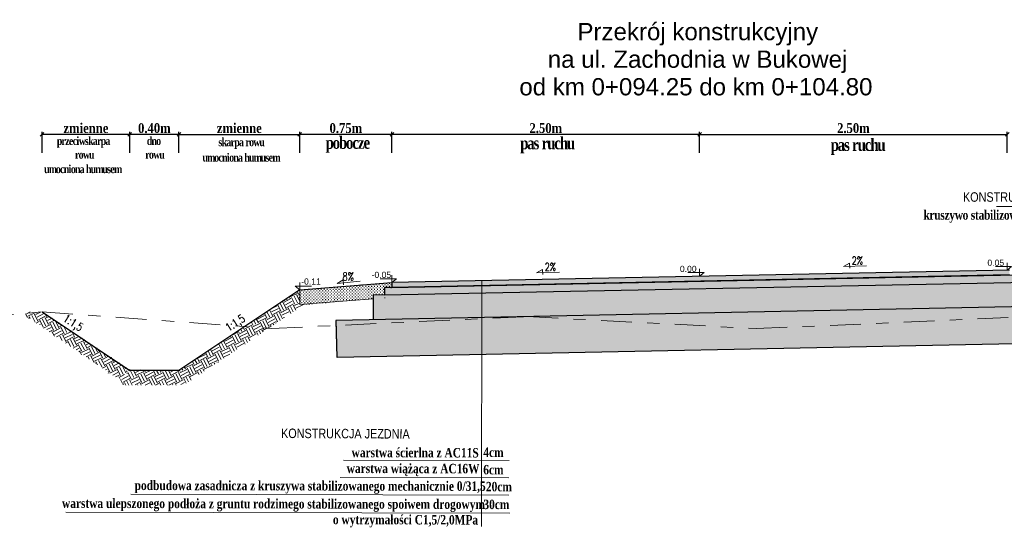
# Model space of a CAD drawing. Header units: metres. Extents: x 7443217.8 to 7443294, y 5637144.8 to 5637207.3.
# Tile 15 of 23: x 7443248.7 to 7443256.7, y 5637196.9 to 5637201. Entities that reach past the tile are written whole.
import ezdxf
from ezdxf.enums import TextEntityAlignment as Align

# ---------------------------------------------------------------- set-up
doc = ezdxf.new("R2010")
doc.units = ezdxf.units.M
for name, pattern in [('AUSGEZOGEN', [0]), ('CIĄGŁA', [0]), ('DASHDOT2', [0.5, 0.25, -0.125, 0, -0.125])]:
    doc.linetypes.add(name, pattern=pattern)
doc.layers.get('Defpoints').update_dxf_attribs({"true_color": 0x999999})
for name, color, linetype, lineweight in [('+wymiar', 7, 'Continuous', 9), ('cienko', 7, 'CIĄGŁA', 30), ('F00000', 7, 'AUSGEZOGEN', 13), ('Wymiary', 7, 'Continuous', 15)]:
    doc.layers.add(name, color=color, linetype=linetype, lineweight=lineweight)
for name, color, linetype in [('3_p', 7, 'Continuous'), ('__pp22', 7, 'Continuous'), ('K_wymiar', 7, 'Continuous')]:
    doc.layers.add(name, color=color, linetype=linetype)
doc.styles.add('romans1', font='timesbd.ttf', dxfattribs={"width": 0.85})
doc.styles.add('style1', font='romans.shx', dxfattribs={"width": 0.75, "height": 7})
doc.styles.add('style4', font='arial.ttf', dxfattribs={"height": 21})
doc.dimstyles.new('magda 25', dxfattribs={"dimtxt": 0.08, "dimasz": 0.03, "dimexe": 0.02, "dimexo": 0, "dimgap": 0.01, "dimtad": 1, "dimzin": 0, "dimdsep": 46, "dimtxsty": 'romans1', "dimblk": 'OBLIQUE', "dimcen": 0.09, "dimazin": 0, "dimtfac": 1, "dimtmove": 0, "dimatfit": 2, "dimldrblk": 'OBLIQUE', "dimfxl": 0.15, "dimfxlon": 1, "dimtolj": 1, "dimtzin": 0, "dimarcsym": 0})

# ---------------------------------------------------------------- blocks, each defined once
blk = doc.blocks.new('_Oblique')
at = {"color": 0, "linetype": 'ByBlock', "lineweight": -2}
blk.add_line((-0.5, -0.5), (0.5, 0.5), dxfattribs=at)
blk = doc.blocks.new('*D942')
at = {"layer": '+wymiar', "color": 0, "lineweight": -2, "transparency": 16777216}
for p, q in [((7443251.76691024, 5637199.901220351), (7443251.76691024, 5637200.071220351)), ((7443254.26691024, 5637200.051220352), (7443251.76691024, 5637200.051220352)), ((7443254.26691024, 5637199.901220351), (7443254.26691024, 5637200.071220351))]:
    blk.add_line(p, q, dxfattribs=at)
at = {"layer": 'Defpoints', "color": 0, "lineweight": 13, "transparency": 16777216}
for p in [(7443251.76691024, 5637200.051220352), (7443251.76691024, 5637199.269760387), (7443254.26691024, 5637199.269760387)]:
    blk.add_point(p, dxfattribs=at)
at = {"layer": '+wymiar', "color": 0, "lineweight": -2, "transparency": 16777216, "xscale": 0.03, "yscale": 0.03, "zscale": 0.03, "rotation": 180}
blk.add_blockref('_Oblique', (7443251.76691024, 5637200.051220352), dxfattribs=at)
at = {"layer": '+wymiar', "color": 0, "lineweight": -2, "transparency": 16777216, "xscale": 0.03, "yscale": 0.03, "zscale": 0.03}
blk.add_blockref('_Oblique', (7443254.26691024, 5637200.051220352), dxfattribs=at)
at = {"layer": '+wymiar', "color": 0, "transparency": 16777216, "insert": (7443253.01691024, 5637200.1020296), "char_height": 0.08, "attachment_point": 5, "style": 'romans1'}
blk.add_mtext('\\A1;2.50m', dxfattribs=at)
blk = doc.blocks.new('*D943')
at = {"layer": '+wymiar', "color": 0, "lineweight": -2, "transparency": 16777216}
for p, q in [((7443251.01691024, 5637199.901220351), (7443251.01691024, 5637200.071220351)), ((7443251.76691024, 5637200.051220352), (7443251.01691024, 5637200.051220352)), ((7443251.76691024, 5637199.901220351), (7443251.76691024, 5637200.071220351))]:
    blk.add_line(p, q, dxfattribs=at)
at = {"layer": 'Defpoints', "color": 0, "lineweight": 13, "transparency": 16777216}
for p in [(7443251.01691024, 5637200.051220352), (7443251.01691024, 5637199.269760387), (7443251.76691024, 5637199.269760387)]:
    blk.add_point(p, dxfattribs=at)
at = {"layer": '+wymiar', "color": 0, "lineweight": -2, "transparency": 16777216, "xscale": 0.03, "yscale": 0.03, "zscale": 0.03, "rotation": 180}
blk.add_blockref('_Oblique', (7443251.01691024, 5637200.051220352), dxfattribs=at)
at = {"layer": '+wymiar', "color": 0, "lineweight": -2, "transparency": 16777216, "xscale": 0.03, "yscale": 0.03, "zscale": 0.03}
blk.add_blockref('_Oblique', (7443251.76691024, 5637200.051220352), dxfattribs=at)
at = {"layer": '+wymiar', "color": 0, "transparency": 16777216, "insert": (7443251.39191024, 5637200.1020296), "char_height": 0.08, "attachment_point": 5, "style": 'romans1'}
blk.add_mtext('\\A1;0.75m', dxfattribs=at)
blk = doc.blocks.new('*D944')
at = {"layer": '+wymiar', "color": 0, "lineweight": -2, "transparency": 16777216}
for p, q in [((7443254.26691024, 5637199.901220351), (7443254.26691024, 5637200.071220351)), ((7443254.26691024, 5637200.051220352), (7443256.76691024, 5637200.051220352)), ((7443256.76691024, 5637199.901220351), (7443256.76691024, 5637200.071220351))]:
    blk.add_line(p, q, dxfattribs=at)
at = {"layer": 'Defpoints', "color": 0, "lineweight": 13, "transparency": 16777216}
for p in [(7443256.76691024, 5637200.051220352), (7443254.26691024, 5637199.269760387), (7443256.76691024, 5637199.269760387)]:
    blk.add_point(p, dxfattribs=at)
at = {"layer": '+wymiar', "color": 0, "lineweight": -2, "transparency": 16777216, "xscale": 0.03, "yscale": 0.03, "zscale": 0.03, "rotation": 180}
blk.add_blockref('_Oblique', (7443254.26691024, 5637200.051220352), dxfattribs=at)
at = {"layer": '+wymiar', "color": 0, "lineweight": -2, "transparency": 16777216, "xscale": 0.03, "yscale": 0.03, "zscale": 0.03}
blk.add_blockref('_Oblique', (7443256.76691024, 5637200.051220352), dxfattribs=at)
at = {"layer": '+wymiar', "color": 0, "transparency": 16777216, "insert": (7443255.51691024, 5637200.1020296), "char_height": 0.08, "attachment_point": 5, "style": 'romans1'}
blk.add_mtext('\\A1;2.50m', dxfattribs=at)
blk = doc.blocks.new('*D948')
at = {"layer": '+wymiar', "color": 0, "lineweight": -2, "transparency": 16777216}
for p, q in [((7443249.635591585, 5637199.90122035), (7443249.635591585, 5637200.07122035)), ((7443250.035591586, 5637200.05122035), (7443249.635591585, 5637200.05122035)), ((7443250.035591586, 5637199.90122035), (7443250.035591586, 5637200.07122035))]:
    blk.add_line(p, q, dxfattribs=at)
at = {"layer": 'Defpoints', "color": 0, "lineweight": 13, "transparency": 16777216}
for p in [(7443249.635591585, 5637200.05122035), (7443249.635591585, 5637198.134999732), (7443250.035591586, 5637198.134999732)]:
    blk.add_point(p, dxfattribs=at)
at = {"layer": '+wymiar', "color": 0, "lineweight": -2, "transparency": 16777216, "xscale": 0.03, "yscale": 0.03, "zscale": 0.03, "rotation": 180}
blk.add_blockref('_Oblique', (7443249.635591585, 5637200.05122035), dxfattribs=at)
at = {"layer": '+wymiar', "color": 0, "lineweight": -2, "transparency": 16777216, "xscale": 0.03, "yscale": 0.03, "zscale": 0.03}
blk.add_blockref('_Oblique', (7443250.035591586, 5637200.05122035), dxfattribs=at)
at = {"layer": '+wymiar', "color": 0, "transparency": 16777216, "insert": (7443249.835591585, 5637200.102029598), "char_height": 0.08, "attachment_point": 5, "style": 'romans1'}
blk.add_mtext('\\A1;0.40m', dxfattribs=at)
blk = doc.blocks.new('*D945')
at = {"layer": '+wymiar', "color": 0, "lineweight": -2, "transparency": 16777216}
for p, q in [((7443248.923087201, 5637199.90122035), (7443248.923087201, 5637200.07122035)), ((7443249.635591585, 5637200.05122035), (7443248.923087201, 5637200.05122035)), ((7443249.635591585, 5637199.90122035), (7443249.635591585, 5637200.07122035))]:
    blk.add_line(p, q, dxfattribs=at)
at = {"layer": 'Defpoints', "color": 0, "lineweight": 13, "transparency": 16777216}
for p in [(7443248.923087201, 5637200.05122035), (7443248.923087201, 5637198.610002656), (7443249.635591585, 5637198.144629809)]:
    blk.add_point(p, dxfattribs=at)
at = {"layer": '+wymiar', "color": 0, "lineweight": -2, "transparency": 16777216, "xscale": 0.03, "yscale": 0.03, "zscale": 0.03, "rotation": 180}
blk.add_blockref('_Oblique', (7443248.923087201, 5637200.05122035), dxfattribs=at)
at = {"layer": '+wymiar', "color": 0, "lineweight": -2, "transparency": 16777216, "xscale": 0.03, "yscale": 0.03, "zscale": 0.03}
blk.add_blockref('_Oblique', (7443249.635591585, 5637200.05122035), dxfattribs=at)
at = {"layer": '+wymiar', "color": 0, "transparency": 16777216, "insert": (7443249.279339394, 5637200.102145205), "char_height": 0.08, "attachment_point": 5, "style": 'romans1'}
blk.add_mtext('\\A1;zmienne', dxfattribs=at)
blk = doc.blocks.new('*D946')
at = {"layer": '+wymiar', "color": 0, "lineweight": -2, "transparency": 16777216}
for p, q in [((7443250.035591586, 5637199.90122035), (7443250.035591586, 5637200.07122035)), ((7443250.035591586, 5637200.05122035), (7443251.017006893, 5637200.05122035)), ((7443251.017006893, 5637199.90122035), (7443251.017006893, 5637200.07122035))]:
    blk.add_line(p, q, dxfattribs=at)
at = {"layer": 'Defpoints', "color": 0, "lineweight": 13, "transparency": 16777216}
for p in [(7443251.017006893, 5637200.05122035), (7443251.017006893, 5637198.789276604), (7443250.035591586, 5637198.144629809)]:
    blk.add_point(p, dxfattribs=at)
at = {"layer": '+wymiar', "color": 0, "lineweight": -2, "transparency": 16777216, "xscale": 0.03, "yscale": 0.03, "zscale": 0.03, "rotation": 180}
blk.add_blockref('_Oblique', (7443250.035591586, 5637200.05122035), dxfattribs=at)
at = {"layer": '+wymiar', "color": 0, "lineweight": -2, "transparency": 16777216, "xscale": 0.03, "yscale": 0.03, "zscale": 0.03}
blk.add_blockref('_Oblique', (7443251.017006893, 5637200.05122035), dxfattribs=at)
at = {"layer": '+wymiar', "color": 0, "transparency": 16777216, "insert": (7443250.526299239, 5637200.102145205), "char_height": 0.08, "attachment_point": 5, "style": 'romans1'}
blk.add_mtext('\\A1;zmienne', dxfattribs=at)

msp = doc.modelspace()

# ---------------------------------------------------------------- hatches: boundary and pattern name
at = {"layer": '__pp22'}
h = msp.add_hatch(color=8, dxfattribs=at)
h.dxf.hatch_style = 1
h.paths.add_polyline_path([(7443251.706505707, 5637198.747986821), (7443251.706487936, 5637198.808027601), (7443256.845018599, 5637198.91080926), (7443256.84500084, 5637198.850810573)])
at = {"layer": '__pp22', "true_color": 0xc7c8ca}
h = msp.add_hatch(color=9, dxfattribs=at)
h.dxf.hatch_style = 1
h.paths.add_polyline_path([(7443251.766384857, 5637198.819947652), (7443251.766487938, 5637198.849235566), (7443256.785017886, 5637198.9496062), (7443256.78581743, 5637198.909625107), (7443251.767087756, 5637198.80923956), (7443251.767087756, 5637198.819244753)])
at = {"layer": 'cienko', "lineweight": 9}
h = msp.add_hatch(dxfattribs=at)
h.set_pattern_fill('EARTH', color=9, scale=0.01, angle=26.99999999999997)
h.set_pattern_definition([(26.99999999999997, (0.5893619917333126, 6.69878588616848), (0.02775051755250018, 0.08540731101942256), [0.0635, -0.0635]), (26.99999999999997, (0.5785513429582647, 6.720002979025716), (0.02775051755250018, 0.08540731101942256), [0.0635, -0.0635]), (26.99999999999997, (0.5677406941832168, 6.741220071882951), (0.02775051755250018, 0.08540731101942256), [0.0635, -0.0635]), (116.9999999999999, (0.5712095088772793, 6.751895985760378), (-0.08540731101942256, 0.02775051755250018), [0.0635, -0.0635]), (116.9999999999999, (0.5924266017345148, 6.762706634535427), (-0.08540731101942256, 0.02775051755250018), [0.0635, -0.0635]), (116.9999999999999, (0.6136436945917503, 6.773517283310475), (-0.08540731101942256, 0.02775051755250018), [0.0635, -0.0635])])
h.paths.add_polyline_path([(7443251.017006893, 5637198.789276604), (7443251.017006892, 5637198.668893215), (7443251.057640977, 5637198.672143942), (7443250.760978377, 5637198.474368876), (7443250.530913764, 5637198.465214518)])
h.paths.add_polyline_path([(7443250.530913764, 5637198.465214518), (7443250.760978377, 5637198.474368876), (7443250.071924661, 5637198.014999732), (7443249.585917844, 5637198.014999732), (7443249.550777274, 5637198.050108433), (7443249.635591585, 5637198.134999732), (7443250.035591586, 5637198.134999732)])
h = msp.add_hatch(dxfattribs=at)
h.set_pattern_fill('EARTH', color=9, scale=0.01, angle=26.99999999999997)
h.set_pattern_definition([(26.99999999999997, (-0.5688583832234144, 13.02346405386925), (0.02775051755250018, 0.08540731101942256), [0.0635, -0.0635]), (26.99999999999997, (-0.5796690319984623, 13.04468114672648), (0.02775051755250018, 0.08540731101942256), [0.0635, -0.0635]), (26.99999999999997, (-0.5904796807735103, 13.06589823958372), (0.02775051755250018, 0.08540731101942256), [0.0635, -0.0635]), (116.9999999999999, (-0.5870108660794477, 13.07657415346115), (-0.08540731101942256, 0.02775051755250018), [0.0635, -0.0635]), (116.9999999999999, (-0.5657937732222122, 13.08738480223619), (-0.08540731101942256, 0.02775051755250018), [0.0635, -0.0635]), (116.9999999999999, (-0.5445766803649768, 13.09819545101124), (-0.08540731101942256, 0.02775051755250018), [0.0635, -0.0635])])
h.paths.add_polyline_path([(7443248.764797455, 5637198.595140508), (7443248.923087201, 5637198.610002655), (7443249.631146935, 5637198.137962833), (7443249.550777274, 5637198.059738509)])
at = {"layer": 'F00000'}
h = msp.add_hatch(dxfattribs=at)
h.set_pattern_fill('CROSS', color=8, scale=0.0019, angle=90)
h.set_pattern_definition([(90, (9510.895071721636, -8176.308238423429), (-0.012065, 0.012065), [0.0060325, -0.0180975]), (180, (9510.898087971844, -8176.305222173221), (-0.012065, -0.012065), [0.0060325, -0.0180975])])
h.paths.add_polyline_path([(7443251.766487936, 5637198.849235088), (7443251.766347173, 5637198.809240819), (7443251.706487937, 5637198.808027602), (7443251.706505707, 5637198.747986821), (7443251.613973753, 5637198.746197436), (7443251.613973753, 5637198.716650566), (7443251.017006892, 5637198.668893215), (7443251.017006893, 5637198.789276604)])
h = msp.add_hatch(dxfattribs=at)
h.set_pattern_fill('CROSS', color=8, scale=0.0019, angle=90)
h.set_pattern_definition([(90, (9510.895168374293, -8176.262684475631), (-0.012065, 0.012065), [0.0060325, -0.0180975]), (180, (9510.8981846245, -8176.259668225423), (-0.012065, -0.012065), [0.0060325, -0.0180975])])
h.paths.add_polyline_path([(7443251.613973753, 5637198.544977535), (7443251.613973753, 5637198.746197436), (7443256.934982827, 5637198.852611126), (7443256.934997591, 5637198.653737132), (7443256.766945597, 5637198.64920864), (7443251.767874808, 5637198.549176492)])
h = msp.add_hatch(dxfattribs=at)
h.set_pattern_fill('ANSI33', color=8, scale=0.0081, angle=90)
h.set_pattern_definition([(135, (9510.895168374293, -8176.262684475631), (-0.03637003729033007, -0.03637003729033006), []), (135, (9510.895168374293, -8176.226314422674), (-0.03637003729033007, -0.03637003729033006), [0.0257175, -0.01285875])])
h.paths.add_polyline_path([(7443256.766945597, 5637198.64920864), (7443257.23493631, 5637198.659800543), (7443257.23493631, 5637198.358560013), (7443257.127193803, 5637198.356380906), (7443257.016945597, 5637198.354151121), (7443251.320097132, 5637198.23893159), (7443251.314035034, 5637198.540106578), (7443251.767874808, 5637198.549176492)])

# ---------------------------------------------------------------- linework, layer by layer
at = {"layer": '+wymiar', "flags": 128}
for points in [[(7443255.622989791, 5637198.985229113), (7443255.435300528, 5637198.979701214), (7443255.486223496, 5637199.006743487), (7443255.487184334, 5637198.964399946)], [(7443256.785017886, 5637198.9496062), (7443251.766487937, 5637198.8492356)], [(7443253.127801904, 5637198.933907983), (7443252.940112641, 5637198.928380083), (7443252.991035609, 5637198.955422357), (7443252.991996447, 5637198.913078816)], [(7443251.508030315, 5637198.859213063), (7443251.321183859, 5637198.840606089), (7443251.370096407, 5637198.871134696), (7443251.374008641, 5637198.828961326)]]:
    msp.add_lwpolyline(points, dxfattribs=at)
at = {"layer": '3_p', "color": 92, "linetype": 'DASHDOT2', "lineweight": 9}
msp.add_lwpolyline([(7443243.497223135, 5637198.363437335), (7443247.844396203, 5637198.508722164), (7443248.923087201, 5637198.610002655), (7443250.788674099, 5637198.4754709), (7443252.866417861, 5637198.571488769), (7443254.727545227, 5637198.474703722), (7443258.856247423, 5637198.653751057), (7443263.823532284, 5637199.145021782)], dxfattribs=at)
at = {"layer": 'cienko', "lineweight": 5}
for points in [[(7443256.766757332, 5637198.949240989), (7443256.766757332, 5637199.009240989), (7443256.766757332, 5637198.979240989), (7443256.802757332, 5637198.979240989), (7443256.766757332, 5637198.949240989), (7443256.766757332, 5637198.979240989), (7443256.670757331, 5637198.979240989)], [(7443251.766487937, 5637198.849235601), (7443251.766487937, 5637198.9092356), (7443251.766487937, 5637198.879235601), (7443251.802487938, 5637198.879235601), (7443251.766487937, 5637198.849235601), (7443251.766487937, 5637198.879235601), (7443251.670487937, 5637198.879235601)], [(7443254.26691024, 5637198.89924401), (7443254.26691024, 5637198.95924401), (7443254.26691024, 5637198.929244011), (7443254.30291024, 5637198.929244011), (7443254.26691024, 5637198.89924401), (7443254.26691024, 5637198.929244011), (7443254.170910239, 5637198.929244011)], [(7443251.01700689, 5637198.789276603), (7443251.017006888, 5637198.849276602), (7443251.017006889, 5637198.819276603), (7443250.981006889, 5637198.819276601), (7443251.01700689, 5637198.789276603), (7443251.017006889, 5637198.819276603), (7443251.11300689, 5637198.819276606)], [(7443251.01700689, 5637198.789276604), (7443251.017006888, 5637198.849276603), (7443251.017006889, 5637198.819276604), (7443250.981006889, 5637198.819276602), (7443251.01700689, 5637198.789276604), (7443251.017006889, 5637198.819276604), (7443251.11300689, 5637198.819276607)]]:
    msp.add_lwpolyline(points, dxfattribs=at)
at = {"layer": 'cienko', "flags": 128}
for points in [[(7443251.766347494, 5637198.809224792), (7443256.845018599, 5637198.91080926), (7443256.84500084, 5637198.850810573)], [(7443256.785017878, 5637198.949606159), (7443251.766487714, 5637198.84924677)], [(7443256.785017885, 5637198.949606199), (7443251.766487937, 5637198.849235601)], [(7443256.78581743, 5637198.909625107), (7443251.767087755, 5637198.809239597)], [(7443251.01700689, 5637198.789276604), (7443251.766487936, 5637198.849235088)], [(7443251.703973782, 5637198.747937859), (7443256.934982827, 5637198.852611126), (7443256.934997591, 5637198.653737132), (7443251.314035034, 5637198.540106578)], [(7443251.766487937, 5637198.8492356), (7443251.766347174, 5637198.809240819), (7443251.706487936, 5637198.808027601), (7443251.706505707, 5637198.747986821), (7443251.613973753, 5637198.746197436), (7443251.613973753, 5637198.544977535)], [(7443251.01700689, 5637198.789276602), (7443250.035591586, 5637198.134999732)], [(7443257.23493631, 5637198.659800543), (7443257.23493631, 5637198.358560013), (7443251.320097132, 5637198.23893159), (7443251.314035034, 5637198.540106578)], [(7443248.923087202, 5637198.610002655), (7443249.635591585, 5637198.134999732)], [(7443250.035591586, 5637198.134999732), (7443249.635591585, 5637198.134999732), (7443249.635591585, 5637198.134999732)]]:
    msp.add_lwpolyline(points, dxfattribs=at)
at = {"layer": 'F00000', "flags": 128}
for points in [[(7443251.766487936, 5637198.849235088), (7443251.01700689, 5637198.789276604)], [(7443251.613973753, 5637198.716650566), (7443251.017006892, 5637198.668893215)], [(7443251.710654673, 5637198.72438504), (7443251.706512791, 5637198.724053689)]]:
    msp.add_lwpolyline(points, dxfattribs=at)
at = {"layer": 'K_wymiar', "lineweight": 13, "flags": 128}
for points in [[(7443251.017006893, 5637198.789276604), (7443251.017006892, 5637198.668893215)], [(7443251.313973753, 5637198.546169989), (7443251.320097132, 5637198.240156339)]]:
    msp.add_lwpolyline(points, dxfattribs=at)
at = {"layer": 'Wymiary', "ltscale": 0.2}
for p, q in [((7443258.65127576, 5637199.465467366), (7443256.68098486, 5637199.465467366)), ((7443252.498040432, 5637198.86386665), (7443252.493030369, 5637196.867626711)), ((7443251.372576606, 5637197.40644828), (7443252.718119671, 5637197.403071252)), ((7443251.345142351, 5637197.26520454), (7443252.717765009, 5637197.261759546)), ((7443249.644733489, 5637197.129117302), (7443252.717410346, 5637197.120447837)), ((7443249.115055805, 5637196.984070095), (7443252.724074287, 5637196.975012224))]:
    msp.add_line(p, q, dxfattribs=at)

# ---------------------------------------------------------------- texts
at = {"lineweight": 5, "style": 'style4'}
for s, p in [('Przekrój konstrukcyjny', (7443254.252220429, 5637200.816685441)), ('na ul. Zachodnia w Bukowej', (7443254.250405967, 5637200.5926838)), ('od km 0+094.25 do km 0+104.80', (7443254.236940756, 5637200.368682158))]:
    msp.add_text(s, height=0.14, dxfattribs=at).set_placement(p, align=Align.CENTER)
at = {"lineweight": 15, "style": 'style1', "width": 0.75}
for s, p in [('2%%%', (7443255.594796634, 5637199.026094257)), ('2%%%', (7443253.099608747, 5637198.974773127)), ('8%%%', (7443251.456747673, 5637198.896591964))]:
    msp.add_text(s, height=0.065, dxfattribs=at).set_placement(p, align=Align.MIDDLE_RIGHT)
at = {"color": 7, "style": 'style4'}
for s, p in [('0.00', (7443254.106713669, 5637198.934257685)), ('0.05', (7443256.606015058, 5637198.984254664)), ('-0.05', (7443251.60093627, 5637198.88551897))]:
    msp.add_text(s, height=0.05, dxfattribs=at).set_placement(p)
msp.add_text('-0.11', height=0.05, rotation=1.778695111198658e-06, dxfattribs=at).set_placement((7443251.029010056, 5637198.831778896))
at = {"lineweight": 15, "style": 'style1', "width": 0.75}
for rotation, p in [(32.94851404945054, (7443250.561861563, 5637198.566071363)), (327.0514859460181, (7443249.247633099, 5637198.476427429))]:
    msp.add_text('1:1,5', height=0.065, rotation=rotation, dxfattribs=at).set_placement(p, align=Align.MIDDLE_RIGHT)
at = {"layer": 'Wymiary', "style": 'romans1', "width": 0.8}
for s, rotation, p in [('warstwa ścierlna z AC11S', 359.8561999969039, (7443251.438448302, 5637197.429809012)), ('4cm', 359.9999999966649, (7443252.509181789, 5637197.431388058)), ('warstwa wiążąca z AC16W', 359.8561999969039, (7443251.39862655, 5637197.301117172)), ('6cm', 359.9999999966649, (7443252.508604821, 5637197.290075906)), ('podbudowa zasadnicza z kruszywa stabilizowanego mechanicznie 0/31,5', 359.8561999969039, (7443249.675133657, 5637197.163043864)), ('                            20cm', 359.9999999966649, (7443251.880790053, 5637197.152363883)), ('warstwa ulepszonego podłoża z gruntu rodzimego stabilizowanego spoiwem drogowym', 359.8561999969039, (7443249.084445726, 5637197.017936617)), (' 30cm', 359.9999999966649, (7443252.48639298, 5637197.008065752)), ('o wytrzymałości C1,5/2,0MPa', 359.8561999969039, (7443251.286703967, 5637196.885571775))]:
    msp.add_text(s, height=0.07678125, rotation=rotation, dxfattribs=at).set_placement(p)
at = {"layer": 'Wymiary', "ltscale": 0.2, "attachment_point": 5, "style": 'romans1'}
for s, insert, char_height in [('\\A1;{\\W0.8;\\T0.85;przeciwskarpa\\P rowu}', (7443249.257457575, 5637199.943098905), 0.0666), ('\\A1;{\\W0.8;\\T0.85;dno\\P rowu}', (7443249.82895627, 5637199.943198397), 0.0666), ('\\A1;{\\W0.8;\\T0.85;skarpa rowu}', (7443250.541639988, 5637199.97842947), 0.0666), ('\\A1;{\\W0.8;\\T0.85;pobocze}', (7443251.404187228, 5637199.968351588), 0.1), ('\\A1;{\\W0.8;\\T0.85;pas ruchu}', (7443253.02704072, 5637199.964753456), 0.1), ('\\A1;{\\W0.8;\\T0.85;pas ruchu}', (7443255.550644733, 5637199.951387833), 0.1), ('\\A1;{\\W0.8;\\T0.85;umocniona humusem}', (7443250.539198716, 5637199.863861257), 0.0666), ('\\A1;{\\W0.8;\\T0.85;umocniona humusem}', (7443249.252417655, 5637199.769547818), 0.0666), ('\\A1;{\\fArial Narrow|b0|i0|c238|p34;\\W1;K\\fArial Narrow|b0|i0|c0|p34;ON\\fArial Narrow|b0|i0|c238|p34;STRUK\\fArial Narrow|b0|i0|c0|p34;C\\fArial Narrow|b0|i0|c238|p34;J\\fArial Narrow|b0|i0|c0|p34;A\\fArial Narrow|b0|i0|c238|p34; POBOCZA}', (7443256.961888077, 5637199.54250624), 0.07678125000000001), ('\\A1;{\\W0.8;\\T0.95;kruszywo stabilizowanego mechanicznie 0/31,5}', (7443256.965205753, 5637199.384710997), 0.07678125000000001)]:
    msp.add_mtext(s, dxfattribs=dict(at, insert=insert, char_height=char_height))
at = {"layer": 'Wymiary', "ltscale": 0.2, "insert": (7443251.388129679, 5637197.620854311), "char_height": 0.07678125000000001, "attachment_point": 5, "rotation": 359.7124044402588, "style": 'romans1'}
msp.add_mtext('\\A1;{\\fArial Narrow|b0|i0|c238|p34;\\W1;K\\fArial Narrow|b0|i0|c0|p34;ON\\fArial Narrow|b0|i0|c238|p34;STRUK\\fArial Narrow|b0|i0|c0|p34;C\\fArial Narrow|b0|i0|c238|p34;J\\fArial Narrow|b0|i0|c0|p34;A\\fArial Narrow|b0|i0|c238|p34; JEZDNIA}', dxfattribs=at)

# ---------------------------------------------------------------- dimensions: what is measured, and where the dimension line sits
at = {"layer": '+wymiar'}
dim = msp.add_linear_dim(base=(7443248.923087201, 5637200.05122035), p1=(7443249.635591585, 5637198.144629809), p2=(7443248.923087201, 5637198.610002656), angle=180, text='zmienne', dimstyle='magda 25', override={"dimpost": 'm'}, dxfattribs=at)
dim.commit()
dim.dimension.update_dxf_attribs({"geometry": '*D945', "text_midpoint": (7443249.279339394, 5637200.05122035), "dimtype": 160})
dim = msp.add_linear_dim(base=(7443249.635591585, 5637200.05122035), p1=(7443250.035591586, 5637198.134999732), p2=(7443249.635591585, 5637198.134999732), angle=180, dimstyle='magda 25', override={"dimpost": 'm'}, dxfattribs=at)
dim.commit()
dim.dimension.update_dxf_attribs({"geometry": '*D948', "text_midpoint": (7443249.835591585, 5637200.102029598)})
dim = msp.add_linear_dim(base=(7443251.017006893, 5637200.05122035), p1=(7443250.035591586, 5637198.144629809), p2=(7443251.017006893, 5637198.789276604), text='zmienne', dimstyle='magda 25', override={"dimpost": 'm'}, dxfattribs=at)
dim.commit()
dim.dimension.update_dxf_attribs({"geometry": '*D946', "text_midpoint": (7443250.526299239, 5637200.05122035), "dimtype": 160})
for p1, p2, distance, picture, middle in [((7443251.76691024, 5637199.269760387), (7443251.01691024, 5637199.269760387), -0.7814599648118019, '*D943', (7443251.39191024, 5637200.1020296)), ((7443254.26691024, 5637199.269760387), (7443251.76691024, 5637199.269760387), -0.7814599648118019, '*D942', (7443253.01691024, 5637200.1020296)), ((7443254.26691024, 5637199.269760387), (7443256.76691024, 5637199.269760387), 0.7814599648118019, '*D944', (7443255.51691024, 5637200.1020296))]:
    dim = msp.add_aligned_dim(p1=p1, p2=p2, distance=distance, dimstyle='magda 25', override={"dimpost": 'm'}, dxfattribs=at)
    dim.commit()
    dim.dimension.update_dxf_attribs({"geometry": picture, "text_midpoint": middle})

doc.saveas('drawing.dxf')
